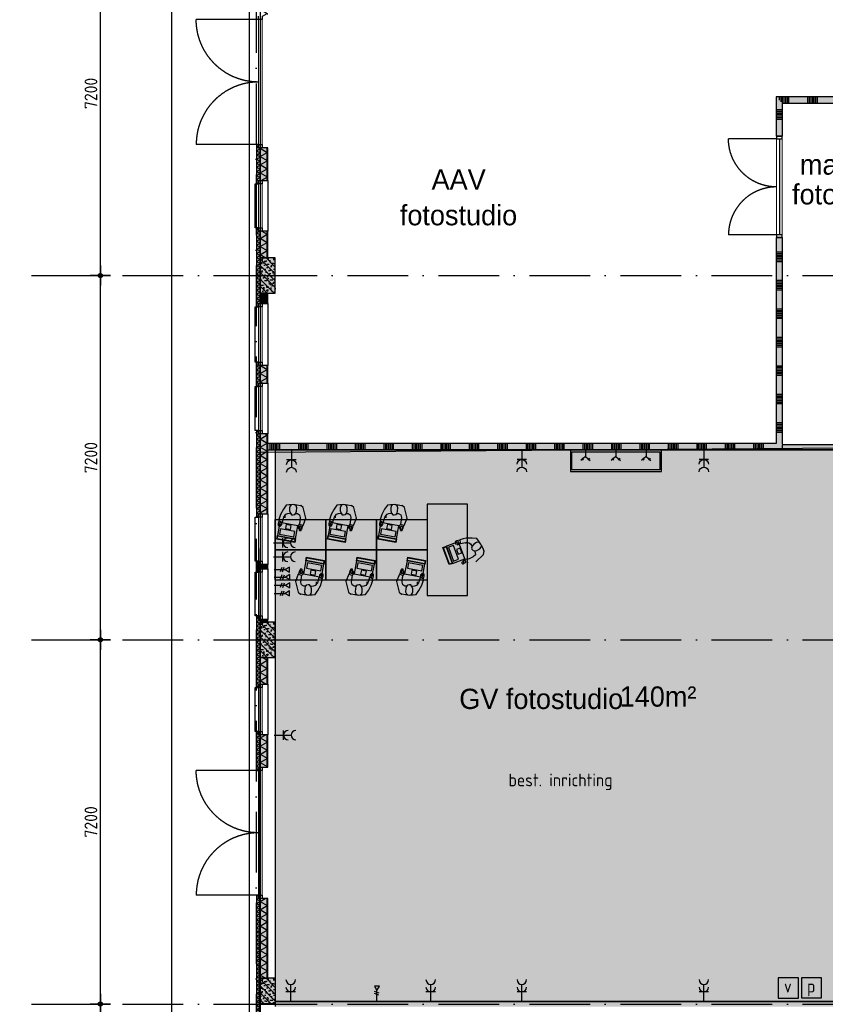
# Model space of a CAD drawing. Header units: millimetres. Extents: x 20872 to 297961, y -293704 to 213007.
# Tile 117 of 256: x 126080 to 142008, y -93005 to -73543. Entities that reach past the tile are written whole.
import ezdxf
from ezdxf.xclip import XClip

# ---------------------------------------------------------------- set-up
doc = ezdxf.new("R2010")
doc.units = ezdxf.units.MM
doc.header["$LTSCALE"] = 100
doc.header["$XCLIPFRAME"] = 2
doc.linetypes.add('ACAD_ISO10W100', pattern=[18, 12, -3, 0, -3])
doc.layers.get('Defpoints').update_dxf_attribs({"color": 181})
for name, color, linetype in [('A--L$7--_stramien', 1, 'Continuous'), ('A--L20--_bovenbouw', 3, 'Continuous'), ('A--L30--_afbouw', 7, 'Continuous'), ('A--L61--_centrale elektrische insta', 7, 'Continuous'), ('A--L82--leerlingensets-02', 9, 'Continuous'), ('A--T$7--_stramien', 7, 'Continuous'), ('plattegrondkleuren', 7, 'Continuous'), ('teksten', 7, 'Continuous'), ('XREFS', 9, 'Continuous')]:
    doc.layers.add(name, color=color, linetype=linetype)
doc.styles.add('JINX maatvoering', font='isocp.shx')
doc.styles.add('JINX standaard', font='isocp.shx')
doc.styles.add('MAAR_stempel', font='LTe50146.ttf')
doc.dimstyles.new('JINX maatvoering 1-100', dxfattribs={"dimscale": 100, "dimtxt": 2.5, "dimasz": 1, "dimexe": 125, "dimexo": 0, "dimtad": 1, "dimdec": 0, "dimzin": 12, "dimdsep": 46, "dimtxsty": 'JINX maatvoering', "dimblk": 'BURO_maatvoeringssymbool_01', "dimcen": 2, "dimse1": 1, "dimse2": 1, "dimclrd": 1, "dimclrt": 7, "dimadec": 0, "dimazin": 0, "dimtfac": 1, "dimtdec": 0, "dimtix": 1, "dimtofl": 0, "dimtmove": 0, "dimatfit": 3, "dimldrblk": 'DOT', "dimfxl": 1, "dimtolj": 1, "dimtzin": 0, "dimarcsym": 0})

# ---------------------------------------------------------------- blocks, each defined once
blk = doc.blocks.new('BURO_onderaanzicht')
at = {"color": 7}
blk.add_line((-432, 0), (432, 0), dxfattribs=at)
blk = doc.blocks.new('AB2_D_DV_MV_maatvoeringssymbool_01')
at = {"color": 1}
for p, q in [((0, -2), (0, 2)), ((-2, 0), (2, 0))]:
    blk.add_line(p, q, dxfattribs=at)
blk.add_circle((0, 0), 0.4, dxfattribs=at)
blk = doc.blocks.new('*D295')
at = {"color": 1, "lineweight": -2, "transparency": 16777216}
blk.add_line((127676, 49900), (127676, 56900), dxfattribs=at)
at = {"layer": 'Defpoints', "color": 0, "transparency": 16777216}
for p in [(126313, 57000), (127676, 57000), (126313, 49800)]:
    blk.add_point(p, dxfattribs=at)
at = {"color": 1, "lineweight": -2, "transparency": 16777216, "xscale": 100, "yscale": 100, "zscale": 100}
for p, rotation in [((127676, 57000), 90), ((127676, 49800), 270)]:
    blk.add_blockref('AB2_D_DV_MV_maatvoeringssymbool_01', p, dxfattribs=dict(at, rotation=rotation))
at = {"color": 7, "transparency": 16777216, "insert": (127489, 53400), "char_height": 250, "attachment_point": 5, "rotation": 90, "style": 'JINX maatvoering'}
blk.add_mtext('\\A1;7200', dxfattribs=at)
blk = doc.blocks.new('_Dot')
at = {"color": 0, "linetype": 'ByBlock', "lineweight": -2}
blk.add_line((-0.5, 0), (-1, 0), dxfattribs=at)
at = {"color": 0, "linetype": 'ByBlock', "const_width": 0.5}
blk.add_lwpolyline([(-0.25, 0, 1), (0.25, 0, 1)], format="xyb", close=True, dxfattribs=at)
blk = doc.blocks.new('BURO_maatvoeringssymbool_01')
at = {"color": 1}
for p, q in [((0, -2), (0, 2)), ((-2, 0), (2, 0))]:
    blk.add_line(p, q, dxfattribs=at)
blk.add_circle((0, 0), 0.4, dxfattribs=at)
blk = doc.blocks.new('*D296')
at = {"color": 1, "lineweight": -2, "transparency": 16777216}
blk.add_line((127676, 57100), (127676, 64100), dxfattribs=at)
at = {"layer": 'Defpoints', "color": 0, "transparency": 16777216}
for p in [(126313, 64200), (127676, 64200), (126313, 57000)]:
    blk.add_point(p, dxfattribs=at)
at = {"color": 1, "lineweight": -2, "transparency": 16777216, "xscale": 100, "yscale": 100, "zscale": 100}
for p, rotation in [((127676, 64200), 90), ((127676, 57000), 270)]:
    blk.add_blockref('AB2_D_DV_MV_maatvoeringssymbool_01', p, dxfattribs=dict(at, rotation=rotation))
at = {"color": 7, "transparency": 16777216, "insert": (127489, 60600), "char_height": 250, "attachment_point": 5, "rotation": 90, "style": 'JINX maatvoering'}
blk.add_mtext('\\A1;7200', dxfattribs=at)
blk = doc.blocks.new('*D297')
at = {"color": 1, "lineweight": -2, "transparency": 16777216}
blk.add_line((127676, 64300), (127676, 71300), dxfattribs=at)
at = {"layer": 'Defpoints', "color": 0, "transparency": 16777216}
for p in [(126313, 71400), (127676, 71400), (126313, 64200)]:
    blk.add_point(p, dxfattribs=at)
at = {"color": 1, "lineweight": -2, "transparency": 16777216, "xscale": 100, "yscale": 100, "zscale": 100}
for p, rotation in [((127676, 71400), 90), ((127676, 64200), 270)]:
    blk.add_blockref('AB2_D_DV_MV_maatvoeringssymbool_01', p, dxfattribs=dict(at, rotation=rotation))
at = {"color": 7, "transparency": 16777216, "insert": (127489, 67800), "char_height": 250, "attachment_point": 5, "rotation": 90, "style": 'JINX maatvoering'}
blk.add_mtext('\\A1;7200', dxfattribs=at)
blk = doc.blocks.new('*D298')
at = {"color": 1, "lineweight": -2, "transparency": 16777216}
blk.add_line((127676, 71500), (127676, 78500), dxfattribs=at)
at = {"layer": 'Defpoints', "color": 0, "transparency": 16777216}
for p in [(126313, 78600), (127676, 78600), (126313, 71400)]:
    blk.add_point(p, dxfattribs=at)
at = {"color": 1, "lineweight": -2, "transparency": 16777216, "xscale": 100, "yscale": 100, "zscale": 100}
for p, rotation in [((127676, 78600), 90), ((127676, 71400), 270)]:
    blk.add_blockref('AB2_D_DV_MV_maatvoeringssymbool_01', p, dxfattribs=dict(at, rotation=rotation))
at = {"color": 7, "transparency": 16777216, "insert": (127489, 75000), "char_height": 250, "attachment_point": 5, "rotation": 90, "style": 'JINX maatvoering'}
blk.add_mtext('\\A1;7200', dxfattribs=at)
blk = doc.blocks.new('MBpro')
at = {"layer": 'plattegrondkleuren', "true_color": 0xb8b8b8}
h = blk.add_hatch(color=9, dxfattribs=at)
h.dxf.hatch_style = 1
h.paths.add_polyline_path([(172, 289), (162, 345), (-177, 283), (-166, 227)], flags=16)
h.paths.add_polyline_path([(152, 245), (171, 141), (-115, 88), (-134, 192)], flags=16)
h.paths.add_polyline_path([(181, 283), (228, 27), (-126, -38), (-173, 217)])
h.paths.add_polyline_path([(181, 283), (168, 354), (-186, 289), (-173, 217)])
edge = h.paths.add_edge_path()
edge.add_line((269, 119), (284, 119))
edge.add_arc((284, 107), 12.8, 0, 90, ccw=False)
edge.add_line((297, 107), (297, 51))
edge.add_arc((284, 51), 12.8, -90, 0, ccw=False)
edge.add_line((284, 38), (269, 38))
edge.add_arc((269, 51), 12.8, 180, 270, ccw=False)
edge.add_line((256, 51), (256, 107))
edge.add_arc((269, 107), 12.8, 90, 180, ccw=False)
at = {"layer": 'plattegrondkleuren', "true_color": 0x8f8f8f}
h = blk.add_hatch(color=252, dxfattribs=at)
h.dxf.hatch_style = 1
h.paths.add_polyline_path([(152, 245), (171, 141), (-115, 88), (-134, 192)])
h.paths.add_polyline_path([(172, 289), (162, 345), (-177, 283), (-166, 227)])
at = {"layer": 'A--L82--leerlingensets-02'}
for points in [[(181, 283), (168, 354), (-186, 289), (-173, 217)], [(172, 289), (162, 345), (-177, 283), (-166, 227)], [(181, 283), (228, 27), (-126, -38), (-173, 217)], [(152, 245), (171, 141), (-115, 88), (-134, 192)], [(83, 97), (98, 18), (0, 0), (-15, 79)]]:
    blk.add_lwpolyline(points, close=True, dxfattribs=at)
blk.add_lwpolyline([(269, 119), (284, 119, -0.414214), (297, 107), (297, 51, -0.414214), (284, 38), (269, 38, -0.414214), (256, 51), (256, 107, -0.414214)], format="xyb", close=True, dxfattribs=at)
blk = doc.blocks.new('laptopwerkplek')
at = {"layer": 'plattegrondkleuren', "true_color": 0xf5f5f5}
h = blk.add_hatch(color=7, dxfattribs=at)
h.dxf.hatch_style = 1
h.paths.add_polyline_path([(0, 600), (0, 0), (1000, 0), (1000, 600)])
at = {"layer": 'A--L82--leerlingensets-02', "linetype": 'Continuous'}
for p, q in [((452, 174), (506, 197)), ((506, 197), (524, 186)), ((57, 118), (103, 132)), ((57, 80), (57, 118)), ((71, 26), (57, 80)), ((66, 19), (114, 44)), ((85, -42), (66, 19)), ((103, 132), (114, 84)), ((114, 84), (116, 109)), ((114, 44), (139, 46)), ((116, 109), (127, 109)), ((127, 109), (130, 46)), ((139, 46), (168, -49)), ((437, 148), (443, 150)), ((445, 129), (437, 148)), ((443, 150), (454, 139)), ((474, 101), (445, 129)), ((454, 139), (452, 174)), ((483, 52), (474, 101)), ((541, 118), (475, 96)), ((493, -38), (483, 52)), ((524, 186), (541, 118)), ((544, 119), (548, 120)), ((548, 120), (604, -29)), ((103, -100), (85, -42)), ((161, -206), (103, -100)), ((168, -49), (209, -105)), ((186, -69), (186, -35)), ((209, -105), (247, -121)), ((247, -121), (303, -123)), ((283, -173), (299, -123)), ((283, -233), (283, -173)), ((299, -123), (323, -94)), ((323, -94), (351, -89)), ((351, -89), (387, -98)), ((387, -98), (407, -123)), ((403, -121), (438, -116)), ((407, -123), (418, -164)), ((418, -164), (423, -231)), ((438, -116), (481, -94)), ((481, -94), (493, -38)), ((604, -29), (551, -235)), ((215, -281), (161, -206)), ((274, -288), (215, -281)), ((319, -292), (274, -288)), ((292, -263), (283, -233)), ((314, -288), (292, -263)), ((353, -294), (314, -288)), ((384, -290), (353, -294)), ((382, -292), (427, -288)), ((409, -267), (384, -290)), ((423, -231), (409, -267)), ((427, -288), (498, -279)), ((551, -235), (505, -276))]:
    blk.add_line(p, q, dxfattribs=at)
at = {"layer": 'A--L82--leerlingensets-02'}
blk.add_lwpolyline([(0, 600), (0, 0), (1000, 0), (1000, 600)], close=True, dxfattribs=at)
at = {"layer": 'A--L82--leerlingensets-02', "linetype": 'Continuous'}
blk.add_arc((497, -267), 12.8, 276.5806, 312.285, dxfattribs=at)
blk.add_blockref('MBpro', (215, 99))
blk = doc.blocks.new('vuilnisbak')
at = {"layer": 'plattegrondkleuren', "true_color": 0xf5f5f5}
h = blk.add_hatch(color=7, dxfattribs=at)
h.dxf.hatch_style = 1
h.paths.add_polyline_path([(0, 0), (400, 0), (400, 400), (0, 400)])
at = {"layer": 'A--L82--leerlingensets-02'}
blk.add_lwpolyline([(0, 0), (400, 0), (400, 400), (0, 400)], close=True, dxfattribs=at)
at = {"layer": 'A--L82--leerlingensets-02', "style": 'JINX standaard'}
blk.add_text('v', height=250, dxfattribs=at).set_placement((112, 108))
blk = doc.blocks.new('papierbak')
at = {"layer": 'plattegrondkleuren', "true_color": 0xf5f5f5}
h = blk.add_hatch(color=7, dxfattribs=at)
h.dxf.hatch_style = 1
h.paths.add_polyline_path([(0, 0), (400, 0), (400, 400), (0, 400)])
at = {"layer": 'A--L82--leerlingensets-02'}
blk.add_lwpolyline([(0, 0), (400, 0), (400, 400), (0, 400)], close=True, dxfattribs=at)
at = {"layer": 'A--L82--leerlingensets-02', "style": 'JINX standaard'}
blk.add_text('p', height=250, dxfattribs=at).set_placement((111, 108))
blk = doc.blocks.new('dubbeldata')
at = {"layer": 'A--L61--_centrale elektrische insta', "color": 1}
for p, q in [((-168, 44), (-200, -47)), ((-126, 40), (-158, -51))]:
    blk.add_line(p, q, dxfattribs=at)
blk.add_lwpolyline([(-220, 0), (-306, 50), (-306, -50)], close=True, dxfattribs=at)
blk.add_lwpolyline([(0, 0), (-220, 0)], dxfattribs=at)
blk = doc.blocks.new('61_dubbelcontd_01_P02_DO')
at = {"color": 1}
for p, q in [((188, -94), (188, 94)), ((0, 0), (188, 0)), ((150, 0), (338, 0))]:
    blk.add_line(p, q, dxfattribs=at)
for centre in [(282, 0), (432, 0)]:
    blk.add_arc(centre, 94, 90, 270, dxfattribs=at)
blk = doc.blocks.new('stramienlijnen_1')
at = {"layer": 'A--L$7--_stramien', "color": 1, "linetype": 'ACAD_ISO10W100', "lineweight": -3}
for p, q in [((130759.5, 96800), (130759.5, 21000)), ((126313.4, 71400), (130759.5, 71400)), ((130759.5, 71400), (164959.5, 71400)), ((126313.4, 64200), (130759.5, 64200)), ((130759.5, 64200), (164959.5, 64200)), ((126313.4, 57000), (130759.5, 57000)), ((130759.5, 57000), (164959.5, 57000))]:
    blk.add_line(p, q, dxfattribs=at)
at = {"layer": 'Defpoints'}
blk.add_lwpolyline([(34736.5, 60859.2), (70727.2, 75), (164884.5, 75), (164884.5, 96950), (130834.5, 96950), (130834.5, 22725), (79641, 22725), (51266.3, 70646.6)], dxfattribs=at)
at = {"color": 7}
for base, p1, p2, picture, middle in [((127676.1, 78600), (126313.4, 71400), (126313.4, 78600), '*D298', (127488.6, 75000)), ((127676.1, 71400), (126313.4, 64200), (126313.4, 71400), '*D297', (127488.6, 67800)), ((127676.1, 64200), (126313.4, 57000), (126313.4, 64200), '*D296', (127488.6, 60600)), ((127676.1, 57000), (126313.4, 49800), (126313.4, 57000), '*D295', (127488.6, 53400))]:
    dim = blk.add_linear_dim(base=base, p1=p1, p2=p2, angle=90, dimstyle='JINX maatvoering 1-100', dxfattribs=at)
    dim.commit()
    dim.dimension.update_dxf_attribs({"geometry": picture, "text_midpoint": middle})
blk = doc.blocks.new('begane grond bestaand leeg')
at = {"layer": 'A--L20--_bovenbouw', "linetype": 'Continuous', "lineweight": -3}
h = blk.add_hatch(dxfattribs=at)
h.set_pattern_fill('GENERAL_DIAMONDS', color=1, scale=1120, angle=90, style=0, pattern_type=2)
h.set_pattern_definition([(150, (130975.48, 71749.99), (-70, -121.2436), []), (210, (130975.48, 71749.99), (70, -121.2436), [])])
h.paths.add_polyline_path([(130834, 71750), (130975, 71750), (130975, 72277), (130834, 72277)], flags=0)
h.paths.add_polyline_path([(130834, 73277), (130975, 73277), (130975, 73925), (130834, 73925)], flags=0)
h.paths.add_polyline_path([(130834, 76525), (130975, 76525), (130975, 78250), (130834, 78250)], flags=0)
h = blk.add_hatch(dxfattribs=at)
h.set_pattern_fill('_U', color=1, scale=70, angle=180, style=0, pattern_type=0)
h.set_pattern_definition([(180, (130984.484, 71749.99), (-4e-15, -70), [])])
h.paths.add_polyline_path([(130975, 71750), (130984, 71750), (130984, 72277), (130975, 72277)], flags=0)
h.paths.add_polyline_path([(130975, 73277), (130984, 73277), (130984, 73925), (130975, 73925)], flags=0)
h.paths.add_polyline_path([(130975, 76525), (130984, 76525), (130984, 78250), (130975, 78250)], flags=0)
for points in [[(141039, 74152), (141164, 74152), (141164, 74805), (141039, 74930)], [(141039, 74930), (141164, 74805), (144109, 74805), (144172, 74836), (144234, 74805), (147284, 74805), (147409, 74930)], [(130806, 73210), (130806, 73277), (130834, 73277), (130834, 73925), (130806, 73925), (130806, 73992), (130764, 73992), (130764, 73210)], [(130984, 73277), (130984, 73925), (130834, 73925), (130834, 73277)], [(130764, 70779), (130806, 70779), (130806, 70846), (130834, 70846), (130834, 72277), (130806, 72277), (130806, 72344), (130764, 72344)], [(130984, 71750), (130984, 72277), (130834, 72277), (130834, 71750)], [(141039, 68077), (141102, 68046), (141164, 68077), (141164, 72152), (141039, 72152)], [(130834, 71750), (130834, 71050), (131134, 71050), (131134, 71750)], [(130984, 70846), (130984, 71050), (130834, 71050), (130834, 70846)], [(130806, 69204), (130806, 69271), (130834, 69271), (130834, 69621), (130806, 69621), (130806, 69688), (130764, 69688), (130764, 69204)], [(130984, 69271), (130984, 69621), (130834, 69621), (130834, 69271)], [(130806, 66623), (130806, 66690), (130834, 66690), (130834, 68271), (130806, 68271), (130806, 68338), (130764, 68338), (130764, 66623)], [(130984, 66690), (130984, 68271), (130834, 68271), (130834, 66690)], [(130806, 65537), (130806, 65604), (130834, 65604), (130834, 65690), (130806, 65690), (130806, 65757), (130764, 65757), (130764, 65537)], [(130984, 65604), (130984, 65690), (130834, 65690), (130834, 65604)], [(130764, 63256), (130806, 63256), (130806, 63323), (130834, 63323), (130834, 64604), (130806, 64604), (130806, 64671), (130764, 64671)], [(130984, 64550), (130984, 64604), (130834, 64604), (130834, 64550)], [(130834, 64550), (130834, 63850), (131134, 63850), (131134, 64550)], [(130984, 63323), (130984, 63850), (130834, 63850), (130834, 63323)], [(130806, 61618), (130806, 61685), (130834, 61685), (130834, 62323), (130806, 62323), (130806, 62390), (130764, 62390), (130764, 61618)], [(130984, 61685), (130984, 62323), (130834, 62323), (130834, 61685)], [(130764, 55911), (130806, 55911), (130806, 55978), (130834, 55978), (130834, 59085), (130806, 59085), (130806, 59152), (130764, 59152)], [(130984, 57510), (130984, 59085), (130834, 59085), (130834, 57510)], [(130834, 57510), (130834, 57010), (131134, 57010), (131134, 57510)]]:
    blk.add_hatch(color=60, dxfattribs=at).paths.add_polyline_path(points, flags=0)
h = blk.add_hatch(dxfattribs=at)
h.set_pattern_fill('SWAND', color=1, scale=5, angle=-90, style=0)
h.set_pattern_definition([(360, (141039.4, 74867.5), (3e-14, 562.5), []), (360, (141039.4, 74836.24), (3e-14, 562.5), []), (360, (141039.4, 74805), (3e-14, 562.5), []), (360, (141039.4, 74773.74), (3e-14, 562.5), []), (360, (141039.4, 74742.5), (3e-14, 562.5), []), (360, (141039.4, 74711.24), (3e-14, 562.5), []), (360, (141039.4, 74680), (3e-14, 562.5), [])])
h.paths.add_polyline_path([(141039, 74152), (141164, 74152), (141164, 74805), (141039, 74930)], flags=0)
h.paths.add_polyline_path([(141039, 68077), (141102, 68046), (141164, 68077), (141164, 72152), (141039, 72152)], flags=0)
h = blk.add_hatch(dxfattribs=at)
h.set_pattern_fill('SWAND', color=1, scale=5, style=0)
h.set_pattern_definition([(90, (141101.9, 74805), (-562.5, 3e-12), []), (90, (141133.16, 74805), (-562.5, 3e-12), []), (90, (141164.4, 74805), (-562.5, 3e-12), []), (90, (141195.66, 74805), (-562.5, 3e-12), []), (90, (141226.9, 74805), (-562.5, 3e-12), []), (90, (141258.16, 74805), (-562.5, 3e-12), []), (90, (141289.4, 74805), (-562.5, 3e-12), [])])
h.paths.add_polyline_path([(141039, 74930), (141164, 74805), (144109, 74805), (144172, 74836), (144234, 74805), (147284, 74805), (147409, 74930)], flags=0)
h = blk.add_hatch(dxfattribs=at)
h.set_pattern_fill('GENERAL_DIAMONDS', color=1, scale=560, angle=90, style=0, pattern_type=2)
h.set_pattern_definition([(150, (130834.484, 73276.715), (-35, -60.622), []), (210, (130834.484, 73276.715), (35, -60.622), [])])
h.paths.add_polyline_path([(130806, 73210), (130806, 73277), (130834, 73277), (130834, 73925), (130806, 73925), (130806, 73992), (130764, 73992), (130764, 73210)], flags=0)
h = blk.add_hatch(dxfattribs=at)
h.set_pattern_fill('GENERAL_DIAMONDS', color=1, scale=560, angle=90, style=0, pattern_type=2)
h.set_pattern_definition([(150, (130834.484, 70846), (-35, -60.6218), []), (210, (130834.484, 70846), (35, -60.6218), [])])
h.paths.add_polyline_path([(130764, 70779), (130806, 70779), (130806, 70846), (130834, 70846), (130834, 72277), (130806, 72277), (130806, 72344), (130764, 72344)], flags=0)
h = blk.add_hatch(dxfattribs=at)
h.set_pattern_fill('PREFB', color=1, scale=5, angle=-90, style=0)
h.set_pattern_definition([(315, (130834.48, 71749.99), (67.882, 67.882), []), (287, (130834.484, 71749.99), (79.8276, -25.7875), [0, -81.6, -46.2, 0, -67.2]), (318, (130834.484, 71749.99), (81.172, 18.4156), [0, -80.8, 0, -82.4, 0, -66.4]), (341, (130834.484, 71749.99), (67.263, 47.9116), [0, -80, 0, -480, -65.8])])
h.paths.add_polyline_path([(130834, 71750), (130834, 71050), (131134, 71050), (131134, 71750)], flags=0)
h = blk.add_hatch(dxfattribs=at)
h.set_pattern_fill('GENERAL_DIAMONDS', color=1, scale=1120, angle=90, style=0, pattern_type=2)
h.set_pattern_definition([(150, (130975.48, 64550), (-70, -121.2436), []), (210, (130975.48, 64550), (70, -121.2436), [])])
h.paths.add_polyline_path([(130834, 64550), (130975, 64550), (130975, 64604), (130834, 64604)], flags=0)
h.paths.add_polyline_path([(130834, 65604), (130975, 65604), (130975, 65690), (130834, 65690)], flags=0)
h.paths.add_polyline_path([(130834, 66690), (130975, 66690), (130975, 68271), (130834, 68271)], flags=0)
h.paths.add_polyline_path([(130834, 69271), (130975, 69271), (130975, 69621), (130834, 69621)], flags=0)
h.paths.add_polyline_path([(130834, 70846), (130975, 70846), (130975, 71050), (130834, 71050)], flags=0)
h = blk.add_hatch(dxfattribs=at)
h.set_pattern_fill('_U', color=1, scale=70, angle=180, style=0, pattern_type=0)
h.set_pattern_definition([(180, (130984.484, 64549.995), (-4e-15, -70), [])])
h.paths.add_polyline_path([(130975, 64550), (130984, 64550), (130984, 64604), (130975, 64604)], flags=0)
h.paths.add_polyline_path([(130975, 65604), (130984, 65604), (130984, 65690), (130975, 65690)], flags=0)
h.paths.add_polyline_path([(130975, 66690), (130984, 66690), (130984, 68271), (130975, 68271)], flags=0)
h.paths.add_polyline_path([(130975, 69271), (130984, 69271), (130984, 69621), (130975, 69621)], flags=0)
h.paths.add_polyline_path([(130975, 70846), (130984, 70846), (130984, 71050), (130975, 71050)], flags=0)
h = blk.add_hatch(dxfattribs=at)
h.set_pattern_fill('GENERAL_DIAMONDS', color=1, scale=560, angle=90, style=0, pattern_type=2)
h.set_pattern_definition([(150, (130834.484, 69271), (-35, -60.622), []), (210, (130834.484, 69271), (35, -60.622), [])])
h.paths.add_polyline_path([(130806, 69204), (130806, 69271), (130834, 69271), (130834, 69621), (130806, 69621), (130806, 69688), (130764, 69688), (130764, 69204)], flags=0)
h = blk.add_hatch(dxfattribs=at)
h.set_pattern_fill('GENERAL_DIAMONDS', color=1, scale=560, angle=90, style=0, pattern_type=2)
h.set_pattern_definition([(150, (130834.484, 66690), (-35, -60.6218), []), (210, (130834.484, 66690), (35, -60.6218), [])])
h.paths.add_polyline_path([(130806, 66623), (130806, 66690), (130834, 66690), (130834, 68271), (130806, 68271), (130806, 68338), (130764, 68338), (130764, 66623)], flags=0)
blk.add_hatch(color=60, dxfattribs=at).paths.add_polyline_path([(141102, 68046), (141039, 68077), (130982, 68077), (130982, 67952), (141164, 67952), (141164, 68077)])
h = blk.add_hatch(dxfattribs=at)
h.set_pattern_fill('SWAND', color=1, scale=5, angle=-180, style=0)
h.set_pattern_definition([(270, (144159.5, 68077.5), (562.5, 2e-12), []), (270, (144128.23, 68077.5), (562.5, 2e-12), []), (270, (144097, 68077.5), (562.5, 2e-12), []), (270, (144065.73, 68077.5), (562.5, 2e-12), []), (270, (144034.5, 68077.5), (562.5, 2e-12), []), (270, (144003.23, 68077.5), (562.5, 2e-12), []), (270, (143972, 68077.5), (562.5, 2e-12), [])])
h.paths.add_polyline_path([(141102, 68046), (141039, 68077), (130982, 68077), (130982, 67952), (141151, 67952), (141151, 68077), (141164, 68077)])
h = blk.add_hatch(dxfattribs=at)
h.set_pattern_fill('GENERAL_DIAMONDS', color=1, scale=560, angle=90, style=0, pattern_type=2)
h.set_pattern_definition([(150, (130834.484, 65604), (-35, -60.622), []), (210, (130834.484, 65604), (35, -60.622), [])])
h.paths.add_polyline_path([(130806, 65537), (130806, 65604), (130834, 65604), (130834, 65690), (130806, 65690), (130806, 65757), (130764, 65757), (130764, 65537)], flags=0)
h = blk.add_hatch(dxfattribs=at)
h.set_pattern_fill('GENERAL_DIAMONDS', color=1, scale=560, angle=90, style=0, pattern_type=2)
h.set_pattern_definition([(150, (130834.484, 63323.29), (-35, -60.6218), []), (210, (130834.484, 63323.29), (35, -60.6218), [])])
h.paths.add_polyline_path([(130834, 64604), (130806, 64604), (130806, 64671), (130764, 64671), (130764, 63256), (130806, 63256), (130806, 63323), (130834, 63323)], flags=0)
h = blk.add_hatch(dxfattribs=at)
h.set_pattern_fill('PREFB', color=1, scale=5, angle=-90, style=0)
h.set_pattern_definition([(315, (130834.48, 64549.99), (67.882, 67.882), []), (287, (130834.484, 64549.995), (79.8276, -25.7875), [0, -81.6, -46.2, 0, -67.2]), (318, (130834.484, 64549.995), (81.172, 18.4156), [0, -80.8, 0, -82.4, 0, -66.4]), (341, (130834.484, 64549.995), (67.263, 47.9116), [0, -80, 0, -480, -65.8])])
h.paths.add_polyline_path([(130834, 64550), (130834, 63850), (131134, 63850), (131134, 64550)], flags=0)
h = blk.add_hatch(dxfattribs=at)
h.set_pattern_fill('GENERAL_DIAMONDS', color=1, scale=1120, angle=90, style=0, pattern_type=2)
h.set_pattern_definition([(150, (130975.48, 57509.99), (-70, -121.2436), []), (210, (130975.48, 57509.99), (70, -121.2436), [])])
h.paths.add_polyline_path([(130834, 57510), (130975, 57510), (130975, 59085), (130834, 59085)], flags=0)
h.paths.add_polyline_path([(130834, 61685), (130975, 61685), (130975, 62323), (130834, 62323)], flags=0)
h.paths.add_polyline_path([(130834, 63323), (130975, 63323), (130975, 63850), (130834, 63850)], flags=0)
h = blk.add_hatch(dxfattribs=at)
h.set_pattern_fill('_U', color=1, scale=70, angle=180, style=0, pattern_type=0)
h.set_pattern_definition([(180, (130984.484, 57509.99), (-4e-15, -70), [])])
h.paths.add_polyline_path([(130975, 57510), (130984, 57510), (130984, 59085), (130975, 59085)], flags=0)
h.paths.add_polyline_path([(130975, 61685), (130984, 61685), (130984, 62323), (130975, 62323)], flags=0)
h.paths.add_polyline_path([(130975, 63323), (130984, 63323), (130984, 63850), (130975, 63850)], flags=0)
h = blk.add_hatch(dxfattribs=at)
h.set_pattern_fill('GENERAL_DIAMONDS', color=1, scale=560, angle=90, style=0, pattern_type=2)
h.set_pattern_definition([(150, (130834.484, 61685.18), (-35, -60.622), []), (210, (130834.484, 61685.18), (35, -60.622), [])])
h.paths.add_polyline_path([(130806, 61618), (130806, 61685), (130834, 61685), (130834, 62323), (130806, 62323), (130806, 62390), (130764, 62390), (130764, 61618)], flags=0)
h = blk.add_hatch(dxfattribs=at)
h.set_pattern_fill('GENERAL_DIAMONDS', color=1, scale=560, angle=90, style=0, pattern_type=2)
h.set_pattern_definition([(150, (130834.484, 55978), (-35, -60.6218), []), (210, (130834.484, 55978), (35, -60.6218), [])])
h.paths.add_polyline_path([(130764, 55911), (130806, 55911), (130806, 55978), (130834, 55978), (130834, 59085), (130806, 59085), (130806, 59152), (130764, 59152)], flags=0)
h = blk.add_hatch(dxfattribs=at)
h.set_pattern_fill('PREFB', color=1, scale=5, angle=-90, style=0)
h.set_pattern_definition([(315, (130834.48, 57509.99), (67.882, 67.882), []), (287, (130834.484, 57509.99), (79.828, -25.7875), [0, -81.6, -46.2, 0, -67.2]), (318, (130834.484, 57509.99), (81.172, 18.4156), [0, -80.8, 0, -82.4, 0, -66.4]), (341, (130834.484, 57509.99), (67.263, 47.9116), [0, -80, 0, -480, -65.8])])
h.paths.add_polyline_path([(130834, 57510), (130834, 57010), (131134, 57010), (131134, 57510)], flags=0)
at = {"color": 9, "linetype": 'Continuous', "ltscale": 50}
blk.add_line((129080, 87081), (129080, 47337), dxfattribs=at)
at = {"color": 8}
blk.add_lwpolyline([(130619, 97110), (130619, 22940), (79787, 22940), (51444, 70808), (34518, 60787), (70611, -170), (165129, -170), (165129, 97110)], close=True, dxfattribs=at)
at = {"layer": 'A--L20--_bovenbouw', "color": 2, "linetype": 'Continuous', "lineweight": -3}
for p, q in [((141039, 74930), (141039, 74152)), ((147409, 74930), (141039, 74930)), ((141164, 74152), (141164, 74805)), ((141164, 74805), (144109, 74805)), ((141039, 74152), (141164, 74152)), ((130984, 73925), (130975, 73925)), ((130975, 73925), (130975, 73277)), ((130984, 73277), (130984, 73925)), ((130975, 73277), (130984, 73277)), ((130984, 72277), (130975, 72277)), ((130975, 72277), (130975, 71750)), ((130984, 71750), (130984, 72277)), ((141164, 72152), (141039, 72152)), ((141039, 72152), (141039, 68077)), ((141164, 68077), (141164, 72152)), ((130975, 71750), (130984, 71750)), ((130984, 71050), (130975, 71050)), ((130975, 71050), (130975, 70846)), ((130984, 70846), (130984, 71050)), ((130975, 70846), (130984, 70846)), ((130984, 69621), (130975, 69621)), ((130975, 69621), (130975, 69271)), ((130984, 69271), (130984, 69621)), ((130975, 69271), (130984, 69271)), ((130984, 68271), (130975, 68271)), ((130975, 68271), (130975, 66690)), ((130984, 66690), (130984, 68271)), ((141039, 68077), (130982, 68077)), ((130982, 68077), (130982, 67952)), ((130982, 67952), (141159, 67952)), ((130975, 66690), (130984, 66690)), ((130984, 65690), (130975, 65690)), ((130975, 65690), (130975, 65604)), ((130975, 65604), (130984, 65604)), ((130984, 65604), (130984, 65690)), ((130984, 64604), (130975, 64604)), ((130975, 64604), (130975, 64550)), ((130975, 64550), (130984, 64550)), ((130984, 64550), (130984, 64604)), ((130984, 63850), (130975, 63850)), ((130975, 63850), (130975, 63323)), ((130984, 63323), (130984, 63850)), ((130975, 63323), (130984, 63323)), ((130984, 62323), (130975, 62323)), ((130975, 62323), (130975, 61685)), ((130984, 61685), (130984, 62323)), ((130975, 61685), (130984, 61685)), ((130984, 59085), (130975, 59085)), ((130975, 59085), (130975, 57510)), ((130984, 57510), (130984, 59085)), ((130975, 57510), (130984, 57510))]:
    blk.add_line(p, q, dxfattribs=at)
at = {"layer": 'A--L20--_bovenbouw', "color": 1, "linetype": 'Continuous', "lineweight": -3}
for p, q in [((130806, 73992), (130764, 73992)), ((130764, 73992), (130764, 73210)), ((130806, 73925), (130806, 73992)), ((130834, 73925), (130806, 73925)), ((130975, 73925), (130834, 73925)), ((130834, 73925), (130834, 73277)), ((130834, 73277), (130834, 73925)), ((130975, 73277), (130975, 73925)), ((130764, 73210), (130806, 73210)), ((130806, 73210), (130806, 73277)), ((130806, 73277), (130834, 73277)), ((130834, 73277), (130975, 73277)), ((130806, 72344), (130764, 72344)), ((130764, 72344), (130764, 70779)), ((130806, 72277), (130806, 72344)), ((130834, 72277), (130806, 72277)), ((130975, 72277), (130834, 72277)), ((130834, 72277), (130834, 71750)), ((130834, 70846), (130834, 72277)), ((130975, 71750), (130975, 72277)), ((130834, 71750), (130975, 71750)), ((130975, 71050), (130834, 71050)), ((130834, 71050), (130834, 70846)), ((130975, 70846), (130975, 71050)), ((130806, 70779), (130806, 70846)), ((130806, 70846), (130834, 70846)), ((130834, 70846), (130975, 70846)), ((130764, 70779), (130806, 70779)), ((130806, 69688), (130764, 69688)), ((130764, 69688), (130764, 69204)), ((130806, 69621), (130806, 69688)), ((130834, 69621), (130806, 69621)), ((130975, 69621), (130834, 69621)), ((130834, 69621), (130834, 69271)), ((130834, 69271), (130834, 69621)), ((130975, 69271), (130975, 69621)), ((130764, 69204), (130806, 69204)), ((130806, 69204), (130806, 69271)), ((130806, 69271), (130834, 69271)), ((130834, 69271), (130975, 69271)), ((130806, 68338), (130764, 68338)), ((130764, 68338), (130764, 66623)), ((130806, 68271), (130806, 68338)), ((130834, 68271), (130806, 68271)), ((130975, 68271), (130834, 68271)), ((130834, 68271), (130834, 66690)), ((130834, 66690), (130834, 68271)), ((130975, 66690), (130975, 68271)), ((130764, 66623), (130806, 66623)), ((130806, 66623), (130806, 66690)), ((130806, 66690), (130834, 66690)), ((130834, 66690), (130975, 66690)), ((130806, 65757), (130764, 65757)), ((130764, 65757), (130764, 65537)), ((130806, 65690), (130806, 65757)), ((130834, 65690), (130806, 65690)), ((130806, 65537), (130806, 65604)), ((130806, 65604), (130834, 65604)), ((130975, 65690), (130834, 65690)), ((130834, 65690), (130834, 65604)), ((130834, 65604), (130834, 65690)), ((130834, 65604), (130975, 65604)), ((130975, 65604), (130975, 65690)), ((130764, 65537), (130806, 65537)), ((130806, 64671), (130764, 64671)), ((130764, 64671), (130764, 63256)), ((130806, 64604), (130806, 64671)), ((130834, 64604), (130806, 64604)), ((130975, 64604), (130834, 64604)), ((130834, 64604), (130834, 64550)), ((130834, 63323), (130834, 64604)), ((130834, 64550), (130975, 64550)), ((130975, 64550), (130975, 64604)), ((130975, 63850), (130834, 63850)), ((130834, 63850), (130834, 63323)), ((130975, 63323), (130975, 63850)), ((130764, 63256), (130806, 63256)), ((130806, 63256), (130806, 63323)), ((130806, 63323), (130834, 63323)), ((130834, 63323), (130975, 63323)), ((130806, 62390), (130764, 62390)), ((130764, 62390), (130764, 61618)), ((130806, 62323), (130806, 62390)), ((130834, 62323), (130806, 62323)), ((130975, 62323), (130834, 62323)), ((130834, 62323), (130834, 61685)), ((130834, 61685), (130834, 62323)), ((130975, 61685), (130975, 62323)), ((130764, 61618), (130806, 61618)), ((130806, 61618), (130806, 61685)), ((130806, 61685), (130834, 61685)), ((130834, 61685), (130975, 61685)), ((130806, 59152), (130764, 59152)), ((130764, 59152), (130764, 55911)), ((130806, 59085), (130806, 59152)), ((130834, 59085), (130806, 59085)), ((130975, 59085), (130834, 59085)), ((130834, 59085), (130834, 57510)), ((130834, 55978), (130834, 59085)), ((130975, 57510), (130975, 59085)), ((130834, 57510), (130975, 57510))]:
    blk.add_line(p, q, dxfattribs=at)
at = {"layer": 'A--L20--_bovenbouw', "color": 3, "linetype": 'Continuous', "lineweight": -3}
for p, q in [((130834, 71750), (130834, 71050)), ((131134, 71750), (130834, 71750)), ((131134, 71050), (131134, 71750)), ((130834, 71050), (131134, 71050)), ((130834, 64550), (130834, 63850)), ((131134, 64550), (130834, 64550)), ((131134, 63850), (131134, 64550)), ((130834, 63850), (131134, 63850)), ((130834, 57510), (130834, 57010)), ((131134, 57510), (130834, 57510)), ((130834, 57010), (131134, 57010))]:
    blk.add_line(p, q, dxfattribs=at)
at = {"layer": 'A--L30--_afbouw', "color": 2, "linetype": 'Continuous', "lineweight": -3}
for p, q in [((130804, 76458), (130804, 76525)), ((130874, 76525), (130874, 76458)), ((130874, 76458), (130804, 76458)), ((130804, 73925), (130804, 73992)), ((130804, 73992), (130874, 73992)), ((130874, 73992), (130874, 73925)), ((141045, 74152), (141045, 74102)), ((141159, 74152), (141045, 74152)), ((141045, 74102), (141159, 74102)), ((141159, 74102), (141159, 74152)), ((130874, 73925), (130804, 73925)), ((130804, 73210), (130804, 73277)), ((130804, 73277), (130874, 73277)), ((130874, 73210), (130804, 73210)), ((130874, 73277), (130874, 73210)), ((130804, 72277), (130804, 72344)), ((130804, 72344), (130874, 72344)), ((130874, 72277), (130804, 72277)), ((130874, 72344), (130874, 72277)), ((141045, 72202), (141045, 72152)), ((141159, 72202), (141045, 72202)), ((141045, 72152), (141159, 72152)), ((141159, 72152), (141159, 72202)), ((130804, 70779), (130804, 70846)), ((130804, 70846), (130874, 70846)), ((130874, 70846), (130874, 70779)), ((130874, 70779), (130804, 70779)), ((130804, 69621), (130804, 69688)), ((130804, 69688), (130874, 69688)), ((130874, 69688), (130874, 69621)), ((130874, 69621), (130804, 69621)), ((130804, 69204), (130804, 69271)), ((130804, 69271), (130874, 69271)), ((130874, 69204), (130804, 69204)), ((130874, 69271), (130874, 69204)), ((130804, 68271), (130804, 68338)), ((130804, 68338), (130874, 68338)), ((130874, 68338), (130874, 68271)), ((130874, 68271), (130804, 68271)), ((130804, 66623), (130804, 66690)), ((130804, 66690), (130874, 66690)), ((130874, 66623), (130804, 66623)), ((130874, 66690), (130874, 66623)), ((130804, 65690), (130804, 65757)), ((130804, 65757), (130874, 65757)), ((130874, 65690), (130804, 65690)), ((130804, 65537), (130804, 65604)), ((130804, 65604), (130874, 65604)), ((130874, 65757), (130874, 65690)), ((130874, 65604), (130874, 65537)), ((130874, 65537), (130804, 65537)), ((130804, 64604), (130804, 64671)), ((130804, 64671), (130874, 64671)), ((130874, 64671), (130874, 64604)), ((130874, 64604), (130804, 64604)), ((130804, 63256), (130804, 63323)), ((130804, 63323), (130874, 63323)), ((130874, 63256), (130804, 63256)), ((130874, 63323), (130874, 63256)), ((130804, 62323), (130804, 62390)), ((130804, 62390), (130874, 62390)), ((130874, 62323), (130804, 62323)), ((130874, 62390), (130874, 62323)), ((130804, 61618), (130804, 61685)), ((130804, 61685), (130874, 61685)), ((130874, 61618), (130804, 61618)), ((130874, 61685), (130874, 61618)), ((130804, 59085), (130804, 59152)), ((130804, 59152), (130874, 59152)), ((130874, 59085), (130804, 59085)), ((130874, 59152), (130874, 59085))]:
    blk.add_line(p, q, dxfattribs=at)
at = {"layer": 'A--L30--_afbouw', "color": 1, "linetype": 'Continuous', "lineweight": 18}
for p, q in [((130804, 73992), (130804, 76458)), ((130874, 73992), (130874, 76458)), ((141045, 74102), (141045, 72202)), ((141159, 74102), (141159, 72202)), ((130804, 72344), (130804, 73210)), ((130874, 72344), (130874, 73210)), ((130804, 69688), (130804, 70779)), ((130874, 69688), (130874, 70779)), ((130804, 68338), (130804, 69204)), ((130874, 68338), (130874, 69204)), ((130804, 65757), (130804, 66623)), ((130874, 65757), (130874, 66623)), ((130804, 64671), (130804, 65537)), ((130874, 64671), (130874, 65537)), ((130804, 62390), (130804, 63256)), ((130874, 62390), (130874, 63256)), ((130804, 59152), (130804, 61618)), ((130874, 59152), (130874, 61618))]:
    blk.add_line(p, q, dxfattribs=at)
at = {"layer": 'A--L30--_afbouw', "color": 1, "linetype": 'Continuous', "lineweight": -3}
for p, q in [((130734, 72344), (130734, 73210)), ((130734, 73210), (130804, 73210)), ((130804, 73210), (130804, 73277)), ((130839, 72344), (130839, 73210)), ((130994, 73277), (130984, 73277)), ((130994, 72277), (130994, 73277)), ((130804, 72344), (130734, 72344)), ((130804, 72277), (130804, 72344)), ((130984, 72277), (130994, 72277)), ((130804, 70779), (130804, 70846)), ((130994, 70846), (130984, 70846)), ((130994, 69621), (130994, 70846)), ((130734, 69688), (130734, 70779)), ((130734, 70779), (130804, 70779)), ((130839, 69688), (130839, 70779)), ((130804, 69688), (130734, 69688)), ((130804, 69621), (130804, 69688)), ((130984, 69621), (130994, 69621)), ((130734, 68338), (130734, 69204)), ((130734, 69204), (130804, 69204)), ((130804, 69204), (130804, 69271)), ((130839, 68338), (130839, 69204)), ((130994, 69271), (130984, 69271)), ((130994, 68271), (130994, 69271)), ((130804, 68338), (130734, 68338)), ((130804, 68271), (130804, 68338)), ((130984, 68271), (130994, 68271)), ((130734, 65757), (130734, 66623)), ((130734, 66623), (130804, 66623)), ((130804, 66623), (130804, 66690)), ((130839, 65757), (130839, 66623)), ((130994, 66690), (130984, 66690)), ((130994, 65690), (130994, 66690)), ((130804, 65757), (130734, 65757)), ((130804, 65690), (130804, 65757)), ((130804, 65537), (130804, 65604)), ((130984, 65690), (130994, 65690)), ((130994, 65604), (130984, 65604)), ((130994, 64604), (130994, 65604)), ((130734, 64671), (130734, 65537)), ((130734, 65537), (130804, 65537)), ((130839, 64671), (130839, 65537)), ((130804, 64671), (130734, 64671)), ((130804, 64604), (130804, 64671)), ((130984, 64604), (130994, 64604)), ((130734, 62390), (130734, 63256)), ((130734, 63256), (130804, 63256)), ((130804, 63256), (130804, 63323)), ((130839, 62390), (130839, 63256)), ((130994, 63323), (130984, 63323)), ((130994, 62323), (130994, 63323)), ((130804, 62390), (130734, 62390)), ((130804, 62323), (130804, 62390)), ((130984, 62323), (130994, 62323))]:
    blk.add_line(p, q, dxfattribs=at)
for points in [[(130804, 76458), (129571, 76458)], [(130804, 73992), (129571, 73992)], [(141045, 74102), (140095, 74102)], [(141045, 72202), (140095, 72202)], [(130804, 61618), (129571, 61618)], [(130804, 59152), (129571, 59152)]]:
    blk.add_lwpolyline(points, dxfattribs=at)
at = {"layer": 'A--L30--_afbouw', "color": 1, "linetype": 'Continuous', "lineweight": -3, "extrusion": (0, 0, -1)}
for centre, radius in [((-130804, 76458), 1233), ((-141045, 74102), 950), ((-130804, 61618), 1233)]:
    blk.add_arc(centre, radius, 270, 0, dxfattribs=at)
at = {"layer": 'A--L30--_afbouw', "color": 1, "linetype": 'Continuous', "lineweight": -3}
for centre, radius in [((130804, 73992), 1233), ((141045, 72202), 950), ((130804, 59152), 1233)]:
    blk.add_arc(centre, radius, 90, 180, dxfattribs=at)
at = {"layer": 'A--L30--_afbouw', "color": 1, "linetype": 'Continuous', "lineweight": -3, "rotation": 90}
for p, xscale in [((130839, 75225, 900), 2.854166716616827), ((130839, 60385, 900), 2.854166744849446)]:
    blk.add_blockref('BURO_onderaanzicht', p, dxfattribs=dict(at, xscale=xscale))
at = {"layer": 'A--L30--_afbouw', "color": 1, "linetype": 'Continuous', "lineweight": -3, "extrusion": (3.69779e-32, 6.16298e-33, -1), "xscale": 2.199074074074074, "zscale": -1, "rotation": 270}
blk.add_blockref('BURO_onderaanzicht', (-141102, 73152), dxfattribs=at)
at = {"layer": 'A--T$7--_stramien'}
blk.add_blockref('stramienlijnen_1', (0, 0), dxfattribs=at)
blk = doc.blocks.new('2016-02-04 100 begane grond bestaand')
at = {"color": 8}
blk.add_lwpolyline([(130619, 97110), (130619, 22940), (79787, 22940), (51444, 70808), (34518, 60787), (70611, -170), (165129, -170), (165129, 97110)], close=True, dxfattribs=at)
at = {"layer": 'A--L$7--_stramien'}
blk.add_blockref('stramienlijnen_1', (0, 0), dxfattribs=at)

msp = doc.modelspace()

# ---------------------------------------------------------------- hatches: boundary and pattern name
at = {"layer": 'A--L20--_bovenbouw', "linetype": 'Continuous', "lineweight": -3}
for points in [[(141158, -82048), (144108, -82048), (144108, -81948), (141158, -81948)], [(131134, -93050), (144108, -93050), (144133, -93000), (144108, -92950), (131134, -92950)]]:
    msp.add_hatch(color=2, dxfattribs=at).paths.add_polyline_path(points, flags=0)
at = {"layer": 'plattegrondkleuren', "true_color": 0xd28751}
h = msp.add_hatch(color=23, dxfattribs=at)
h.dxf.hatch_style = 1
h.paths.add_polyline_path([(144108, -82048), (131134, -82048), (131134, -92950), (144108, -92950)])
at = {"layer": 'plattegrondkleuren', "true_color": 0xf5f5f5}
h = msp.add_hatch(color=7, dxfattribs=at)
h.dxf.hatch_style = 1
h.paths.add_polyline_path([(134134, -84922), (134934, -84922), (134934, -83122), (134134, -83122)])
h.paths.add_polyline_path([(134934, -84922), (134934, -84322)], flags=17)

# ---------------------------------------------------------------- linework, layer by layer
for points in [[(136968, -82052), (136968, -82472), (138768, -82472), (138768, -82052)], [(138738, -82082), (138738, -82442), (136998, -82442), (136998, -82082), (138738, -82082)], [(137268, -82052), (137268, -82177), (137359, -82255)], [(137868, -82052), (137868, -82177), (137959, -82255)], [(138468, -82052), (138468, -82177), (138559, -82255)], [(137268, -82177), (137176, -82255)], [(137191, -82208), (137223, -82248)], [(137344, -82208), (137313, -82248)], [(137868, -82177), (137776, -82255)], [(137791, -82208), (137823, -82248)], [(137944, -82208), (137913, -82248)], [(138468, -82177), (138376, -82255)], [(138391, -82208), (138423, -82248)], [(138544, -82208), (138513, -82248)]]:
    msp.add_lwpolyline(points)
at = {"layer": 'A--L20--_bovenbouw', "color": 2, "linetype": 'Continuous', "lineweight": -3}
for p, q in [((144108, -81948), (141158, -81948)), ((141158, -81948), (141158, -82048)), ((141158, -82048), (144108, -82048)), ((144108, -92950), (131134, -92950)), ((131134, -92950), (131134, -93050))]:
    msp.add_line(p, q, dxfattribs=at)
at = {"layer": 'A--L82--leerlingensets-02'}
for p, q in [((134726, -83845), (134693, -83864)), ((134693, -83864), (134704, -83910)), ((134780, -83829), (134726, -83845)), ((134845, -83806), (134783, -83822)), ((134783, -83822), (134786, -83875)), ((134786, -83875), (134797, -83897)), ((134797, -83897), (134893, -83875)), ((134905, -83792), (134845, -83806)), ((134920, -83880), (134891, -83897)), ((134893, -83875), (134962, -83881)), ((135026, -83789), (134905, -83792)), ((134962, -83881), (134995, -83906)), ((135117, -83798), (135026, -83789)), ((135111, -83880), (135058, -83911)), ((135140, -83873), (135111, -83880)), ((135153, -83845), (135117, -83798)), ((135173, -83880), (135140, -83873)), ((135179, -83882), (135153, -83845)), ((135198, -83910), (135173, -83880)), ((134704, -83910), (134751, -83896)), ((134751, -83896), (134731, -83910)), ((134731, -83910), (134736, -83920)), ((134736, -83920), (134792, -83890)), ((134995, -83906), (135026, -83954)), ((135023, -83950), (135011, -83986)), ((135011, -83986), (135021, -84012)), ((135021, -84012), (135047, -84038)), ((135058, -83911), (135023, -83950)), ((135047, -84038), (135078, -84043)), ((135074, -84040), (135088, -84074)), ((135078, -84043), (135119, -84032)), ((135088, -84074), (135091, -84122)), ((135119, -84032), (135179, -84002)), ((135179, -84002), (135204, -83972)), ((135211, -83939), (135198, -83910)), ((135204, -83972), (135211, -83939)), ((135211, -83936), (135230, -83977)), ((135230, -83977), (135259, -84042)), ((135247, -84111), (135260, -84050)), ((134876, -84216), (134845, -84232)), ((134845, -84232), (134853, -84291)), ((134880, -84204), (134860, -84206)), ((134860, -84206), (134861, -84213)), ((134861, -84213), (134876, -84216)), ((134919, -84214), (134880, -84204)), ((134966, -84197), (134919, -84214)), ((134938, -84281), (134924, -84213)), ((135048, -84161), (134966, -84197)), ((135091, -84122), (135048, -84161)), ((135098, -84261), (135247, -84111))]:
    msp.add_line(p, q, dxfattribs=at)
msp.add_lwpolyline([(134134, -84922), (134934, -84922), (134934, -83122), (134134, -83122)], close=True, dxfattribs=at)
msp.add_arc((135247, -84048), 12.8, 348.1695, 23.8738, dxfattribs=at)
at = {"layer": 'Defpoints', "color": 181, "linetype": 'Continuous', "lineweight": -3}
for p, q in [((130833, -82098), (130758, -127200)), ((144140, -81997), (130833, -82098))]:
    msp.add_line(p, q, dxfattribs=at)
at = {"layer": 'Defpoints'}
msp.add_lwpolyline([(144108, -82048), (131134, -82048), (131134, -92950), (144108, -92950)], close=True, dxfattribs=at)

# ---------------------------------------------------------------- block references
at = {"xscale": -1}
for name, p, rotation in [('laptopwerkplek', (131134, -83422), 180), ('laptopwerkplek', (132134, -83422), 180), ('laptopwerkplek', (133134, -83422), 180), ('MBpro', (134790, -83990), 120.4544628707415)]:
    msp.add_blockref(name, p, dxfattribs=dict(at, rotation=rotation))
for p in [(132134, -84622), (133134, -84622), (134134, -84622)]:
    msp.add_blockref('laptopwerkplek', p, dxfattribs=at)
for p, rotation in [((131109, -84413), 180), ((131113, -84561), 180), ((131110, -84882), 180), ((131113, -84723), 180), ((133143, -92950), 270)]:
    msp.add_blockref('dubbeldata', p, dxfattribs=dict(rotation=rotation))
at = {"layer": 'A--L61--_centrale elektrische insta', "color": 7, "linetype": 'Continuous', "lineweight": -3, "extrusion": (0, 0, -1), "zscale": -1, "rotation": 269.9999999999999}
for p in [(-131452, -82053), (-136007, -82048), (-139607, -82048)]:
    msp.add_blockref('61_dubbelcontd_01_P02_DO', p, dxfattribs=at)
at = {"layer": 'A--L61--_centrale elektrische insta', "color": 7, "linetype": 'Continuous', "lineweight": -3}
for p in [(131097, -83885), (131097, -84158), (131109, -87685)]:
    msp.add_blockref('61_dubbelcontd_01_P02_DO', p, dxfattribs=at)
at = {"layer": 'A--L61--_centrale elektrische insta', "color": 7, "linetype": 'Continuous', "lineweight": -3, "rotation": 89.99999999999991}
for p in [(131439, -92950), (134207, -92950), (136007, -92950), (139607, -92950)]:
    msp.add_blockref('61_dubbelcontd_01_P02_DO', p, dxfattribs=at)
at = {"layer": 'A--L82--leerlingensets-02'}
for name, p in [('vuilnisbak', (141079, -92881)), ('papierbak', (141535, -92879))]:
    msp.add_blockref(name, p, dxfattribs=at)
at = {"layer": 'XREFS', "color": 71, "true_color": 0xc9f18e}
ref = msp.add_blockref('begane grond bestaand leeg', (-1, -150000), dxfattribs=at)
XClip(ref).set_block_clipping_path([(116767.076214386, 82263.1420219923), (116767.076214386, 115683.1420219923), (179861.076214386, 115683.1420219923), (179861.076214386, 13442.9004429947), (164491.5066313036, 13442.9004429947), (116767.076214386, 29769.3836009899)])
at = {"layer": 'XREFS'}
ref = msp.add_blockref('2016-02-04 100 begane grond bestaand', (-1, -150000), dxfattribs=at)
XClip(ref).set_block_clipping_path([(116767.0762143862, 29769.3836009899), (164491.5066313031, 13442.9004429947), (179861.076214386, 13442.9004429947), (179861.076214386, -11696.8579780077), (20873.0762143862, -11696.8579780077), (20873.0762143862, 82263.1420219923), (116767.0762143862, 82263.1420219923)])

# ---------------------------------------------------------------- texts
at = {"layer": 'A--L82--leerlingensets-02', "style": 'JINX standaard'}
msp.add_text('best. inrichting', height=250, dxfattribs=at).set_placement((135745, -88696))
at = {"layer": 'teksten', "color": 251, "true_color": 0x4d4d4d, "style": 'MAAR_stempel'}
for s, p in [('magazijn', (141506, -76606)), ('AAV', (134224, -76901)), ('fotostudio', (141351, -77194)), ('fotostudio', (133596, -77607)), ('GV fotostudio', (134771, -87168)), ('140m²', (137943, -87122))]:
    msp.add_text(s, height=400, dxfattribs=at).set_placement(p)

doc.saveas('drawing.dxf')
